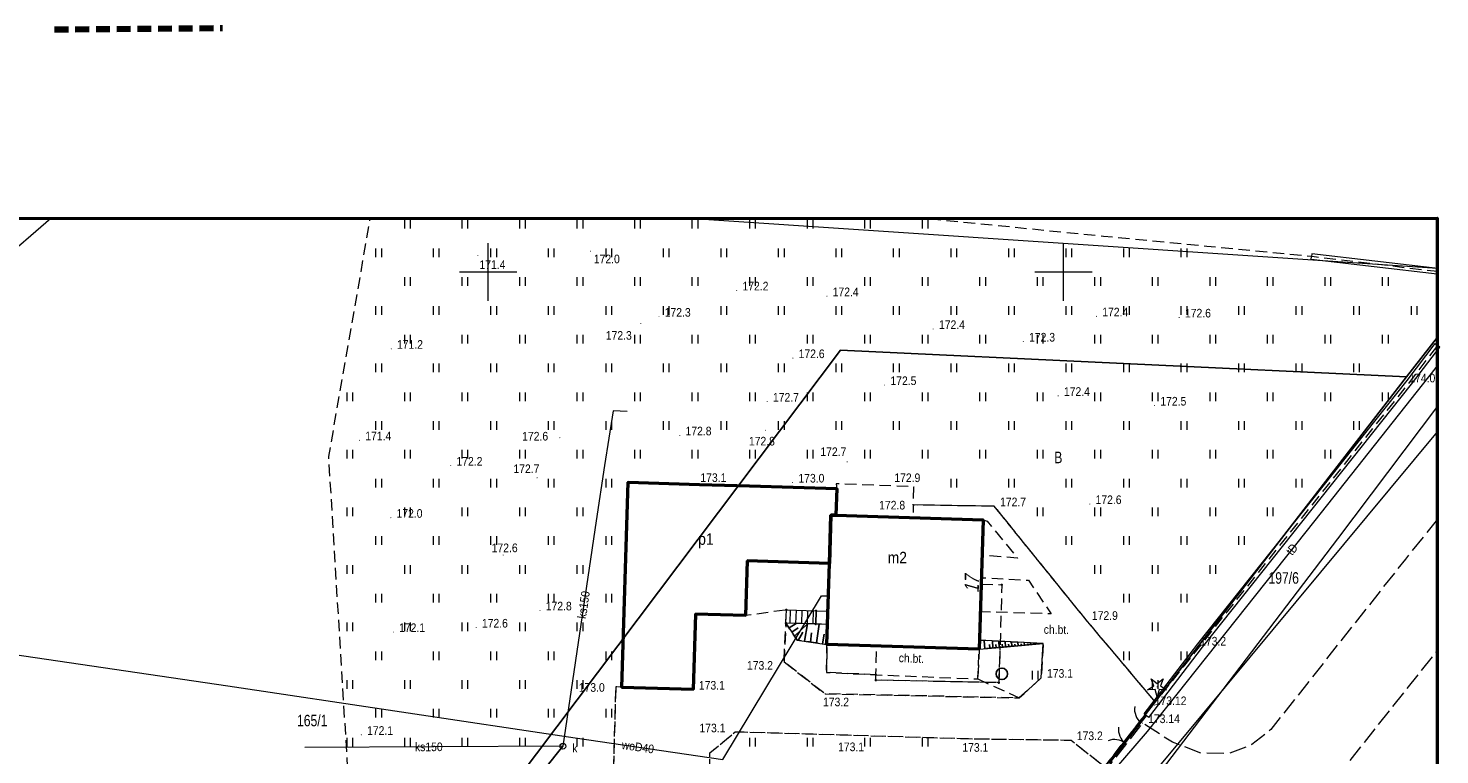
# Model space of a CAD drawing. Header units: metres. Extents: x 6499494 to 6499783, y 5999642 to 5999846.
# Tile 12 of 12: x 6499660 to 6499783, y 5999758 to 5999821. Entities that reach past the tile are written whole.
import ezdxf
from ezdxf.enums import TextEntityAlignment as Align

# ---------------------------------------------------------------- set-up
doc = ezdxf.new("R2010")
doc.units = ezdxf.units.M
for name, pattern in [('1.0_0.5', [1.5, 1, -0.5]), ('1.5_0.5', [2, 1.5, -0.5]), ('219-500', [0]), ('4', [1.8, 1.2, -0.6]), ('egkk-500', [0]), ('egug-500', [0]), ('otob_500', [0]), ('otof_500', [0])]:
    doc.linetypes.add(name, pattern=pattern)
doc.layers.get('0').update_dxf_attribs({"color": 2, "lineweight": 5})
doc.styles.get("Standard").update_dxf_attribs({"font": 'Working1250', "width": 0.75})
doc.linetypes.add('otdn_500', pattern='A,5,0,[21,ksztalty.shx,S=0.5,R=0,X=0,Y=0]', length=5)

# ---------------------------------------------------------------- blocks, each defined once
blk = doc.blocks.new('PUNKTBUD')
at = {"color": 0}
blk.add_circle((0, 0), 0.045, dxfattribs=at)
blk = doc.blocks.new('PW01')
at = {"linetype": 'Continuous', "lineweight": 13}
h = blk.add_hatch(color=0, dxfattribs=at)
edge = h.paths.add_edge_path()
edge.add_arc((0, 0), 0.045, 0, 360)
blk = doc.blocks.new('US15')
at = {"color": 0, "linetype": 'Continuous', "lineweight": 13}
blk.add_circle((0, 0), 0.25, dxfattribs=at)
blk = doc.blocks.new('OK02')
at = {"color": 0, "linetype": 'Continuous', "lineweight": 0}
for centre, start, end in [((-1.5, 0), 0, 60), ((1.5, 0), 120, 180)]:
    blk.add_arc(centre, 1.5, start, end, dxfattribs=at)
blk = doc.blocks.new('OK04')
at = {"color": 0, "linetype": 'Continuous', "lineweight": 0}
blk.add_arc((1.5, 0.001), 1.5, 120, 180, dxfattribs=at)
blk = doc.blocks.new('OP011')
at = {"linetype": 'Continuous', "lineweight": 13}
h = blk.add_hatch(color=0, dxfattribs=at)
edge = h.paths.add_edge_path()
edge.add_arc((0, 0), 0.05, 0, 360)
at = {"color": 0, "linetype": 'Continuous', "lineweight": 13}
for p, q in [((-0.828, -0.268), (-0.283, 0.093)), ((-0.283, 0.093), (-0.512, 0.706)), ((-0.512, 0.706), (0, 0.299)), ((0, 0.299), (0.512, 0.706)), ((0.512, 0.706), (0.283, 0.093)), ((0.283, 0.093), (0.828, -0.268)), ((-0.175, -0.24), (-0.828, -0.268)), ((0, -0.87), (-0.175, -0.24)), ((0.175, -0.24), (0, -0.87)), ((0.828, -0.268), (0.175, -0.24))]:
    blk.add_line(p, q, dxfattribs=at)
blk = doc.blocks.new('OTZK1')
at = {"color": 0, "linetype": 'Continuous'}
blk.add_circle((0, 0), 0.5, dxfattribs=at)
blk = doc.blocks.new('TU04')
at = {"color": 0, "linetype": 'Continuous', "lineweight": 13}
for p, q in [((0, 0), (0, 0.75)), ((0.5, 0), (0.5, 0.75))]:
    blk.add_line(p, q, dxfattribs=at)

msp = doc.modelspace()

# ---------------------------------------------------------------- linework, layer by layer
at = {"layer": '000 Inne (niezydentyfikowane)', "color": 7, "linetype": 'CONTINUOUS', "lineweight": 25, "flags": 128}
for points in [[(6499726.15, 5999769.07), (6499726.76, 5999769.46)], [(6499726.63, 5999768.34), (6499727.75, 5999769.43)], [(6499727.48, 5999767.92), (6499727.75, 5999769.43)], [(6499728.52, 5999767.76), (6499728.76, 5999769.4)], [(6499726.39, 5999768.71), (6499726.95, 5999769.07)], [(6499726.95, 5999767.99), (6499727.35, 5999768.71)], [(6499728, 5999767.84), (6499728.11, 5999768.63)], [(6499729.06, 5999767.69), (6499729.19, 5999768.54)], [(6499743.17, 5999767.26), (6499743.1, 5999767.99)], [(6499743.6, 5999767.3), (6499743.57, 5999767.63)], [(6499743.87, 5999767.33), (6499743.82, 5999767.95)], [(6499744.15, 5999767.35), (6499744.12, 5999767.64)], [(6499744.42, 5999767.37), (6499744.37, 5999767.92)], [(6499744.69, 5999767.4), (6499744.67, 5999767.65)], [(6499744.97, 5999767.42), (6499744.92, 5999767.89)], [(6499745.24, 5999767.45), (6499745.22, 5999767.66)], [(6499745.51, 5999767.47), (6499745.48, 5999767.86)], [(6499745.79, 5999767.5), (6499745.77, 5999767.67)], [(6499746.06, 5999767.52), (6499746.03, 5999767.84)], [(6499746.33, 5999767.55), (6499746.32, 5999767.68)], [(6499746.61, 5999767.57), (6499746.59, 5999767.81)], [(6499746.88, 5999767.6), (6499746.87, 5999767.69)], [(6499747.15, 5999767.62), (6499747.14, 5999767.78)], [(6499747.43, 5999767.65), (6499747.42, 5999767.7)], [(6499747.7, 5999767.67), (6499747.69, 5999767.75)], [(6499747.98, 5999767.7), (6499747.97, 5999767.71)]]:
    msp.add_lwpolyline(points, dxfattribs=at)
at = {"layer": '217-kontur klasyfikacyjny', "color": 92, "linetype": 'egkk-500', "lineweight": 18, "flags": 128}
for points in [[(6499661.976, 5999804.64), (6499657.39, 5999800.7)], [(6499779.83, 5999790.88), (6499782.51, 5999794.344)], [(6499700.66, 5999753.43), (6499730.62, 5999793.21)], [(6499730.62, 5999793.21), (6499779.83, 5999790.88)]]:
    msp.add_lwpolyline(points, dxfattribs=at)
at = {"layer": '218-kontur użytku gruntowego', "color": 3, "linetype": 'egug-500', "lineweight": 18, "flags": 128}
for points in [[(6499661.976, 5999804.64), (6499657.39, 5999800.7)], [(6499779.83, 5999790.88), (6499782.51, 5999794.344)], [(6499782.51, 5999794.344), (6499779.83, 5999790.88)], [(6499730.62, 5999793.21), (6499700.66, 5999753.43)], [(6499700.66, 5999753.43), (6499730.62, 5999793.21)], [(6499779.83, 5999790.88), (6499730.62, 5999793.21)], [(6499730.62, 5999793.21), (6499779.83, 5999790.88)], [(6499749.9, 5999752.18), (6499779.83, 5999790.88)], [(6499779.83, 5999790.88), (6499749.9, 5999752.18)]]:
    msp.add_lwpolyline(points, dxfattribs=at)
at = {"layer": '219-działka ewidencyjna', "color": 7, "linetype": '219-500', "lineweight": 18, "flags": 128}
for points in [[(6499717.877, 5999804.64), (6499782.51, 5999800.311)], [(6499749.9, 5999752.18), (6499782.51, 5999794.344)], [(6499753.94, 5999751.76), (6499782.51, 5999786.102)]]:
    msp.add_lwpolyline(points, dxfattribs=at)
at = {"layer": '312-budynek ewidencyjny', "color": 7, "linetype": 'CONTINUOUS', "lineweight": 50, "flags": 128}
msp.add_lwpolyline([(6499493.86, 5999804.64), (6499782.49, 5999804.67), (6499782.51, 5999645.37), (6499493.88, 5999645.34)], close=True, dxfattribs=at)
for points in [[(6499711.61, 5999763.9), (6499712.16, 5999781.74)], [(6499712.16, 5999781.74), (6499718.36, 5999781.54)], [(6499718.36, 5999781.54), (6499722.72, 5999781.41)], [(6499722.72, 5999781.41), (6499730.29, 5999781.18)], [(6499730.29, 5999781.18), (6499730.22, 5999778.87)], [(6499729.65, 5999774.67), (6499729.78, 5999778.87)], [(6499729.78, 5999778.87), (6499729.65, 5999774.67)], [(6499729.78, 5999778.87), (6499730.22, 5999778.87)], [(6499730.22, 5999778.87), (6499729.78, 5999778.87)], [(6499730.22, 5999778.87), (6499743.02, 5999778.47)], [(6499743.02, 5999778.47), (6499742.67, 5999767.22)], [(6499722.52, 5999774.89), (6499722.37, 5999770.14)], [(6499729.65, 5999774.67), (6499722.52, 5999774.89)], [(6499729.43, 5999767.63), (6499729.65, 5999774.67)], [(6499718.01, 5999770.27), (6499717.81, 5999763.71)], [(6499722.37, 5999770.14), (6499718.01, 5999770.27)], [(6499742.67, 5999767.22), (6499729.43, 5999767.63)], [(6499717.81, 5999763.71), (6499711.61, 5999763.9)]]:
    msp.add_lwpolyline(points, dxfattribs=at)
at = {"layer": '352-schody', "color": 7, "linetype": 'CONTINUOUS', "lineweight": 18, "flags": 128}
for points in [[(6499728.5, 5999770.56), (6499728.47, 5999769.41), (6499725.88, 5999769.49), (6499725.92, 5999770.64)], [(6499728.5, 5999770.56), (6499728.47, 5999769.41), (6499725.88, 5999769.49), (6499725.92, 5999770.64)], [(6499729.53, 5999770.53), (6499729.49, 5999769.38), (6499728.47, 5999769.41), (6499728.5, 5999770.56)], [(6499729.53, 5999770.53), (6499729.49, 5999769.38), (6499728.47, 5999769.41), (6499728.5, 5999770.56)]]:
    msp.add_lwpolyline(points, close=True, dxfattribs=at)
for points in [[(6499726.257, 5999770.63), (6499726.221, 5999769.479)], [(6499726.756, 5999770.614), (6499726.721, 5999769.464)], [(6499727.256, 5999770.599), (6499727.221, 5999769.449)], [(6499727.756, 5999770.583), (6499727.72, 5999769.433)], [(6499728.256, 5999770.568), (6499728.22, 5999769.418)]]:
    msp.add_lwpolyline(points, dxfattribs=at)
at = {"layer": 'blok - łącznik', "color": 7, "linetype": '1.0_0.5', "lineweight": 18, "flags": 128}
msp.add_lwpolyline([(6499742.85, 5999772.87), (6499744.64, 5999772.82), (6499744.48, 5999767.38), (6499744.38, 5999764.31), (6499733.69, 5999764.53), (6499733.7, 5999765), (6499733.75, 5999767.5), (6499742.67, 5999767.22), (6499742.7, 5999768.01), (6499742.77, 5999770.46), (6499742.8, 5999771.27)], close=True, dxfattribs=at)
at = {"layer": 'brama', "color": 7, "linetype": 'otob_500', "lineweight": 18, "flags": 128}
msp.add_lwpolyline([(6499753.99, 5999757.28), (6499756.74, 5999760.84)], dxfattribs=at)
at = {"layer": 'chodnik', "color": 7, "linetype": '1.0_0.5', "lineweight": 18, "flags": 128}
for points in [[(6499711.08, 5999763.94), (6499710.81, 5999754.73), (6499719.18, 5999754.45), (6499719.27, 5999758.22), (6499721.47, 5999760.05), (6499730.78, 5999759.78), (6499742.08, 5999759.44), (6499750.66, 5999759.32), (6499753.58, 5999757.01), (6499756.82, 5999761.18), (6499757.98, 5999762.64), (6499751.97, 5999769.77), (6499743.99, 5999779.64), (6499736.94, 5999779.75), (6499736.93, 5999778.66), (6499743.02, 5999778.47), (6499743.37, 5999778.33), (6499746.01, 5999775.13), (6499742.94, 5999775.38), (6499742.86, 5999773.43), (6499746.96, 5999773.21), (6499748.93, 5999770.3), (6499742.77, 5999770.46), (6499742.7, 5999768.01), (6499748.25, 5999767.72), (6499748.07, 5999764.74), (6499746.16, 5999762.99), (6499729.28, 5999763.34), (6499725.71, 5999766.13), (6499725.88, 5999769.49), (6499725.92, 5999770.64), (6499722.37, 5999770.14), (6499718.01, 5999770.27), (6499717.81, 5999763.71), (6499711.61, 5999763.93)], [(6499742.67, 5999767.22), (6499733.75, 5999767.5), (6499729.44, 5999767.63), (6499729.4, 5999765.2), (6499733.7, 5999765), (6499742.56, 5999764.64)]]:
    msp.add_lwpolyline(points, close=True, dxfattribs=at)
at = {"layer": 'furtka', "color": 7, "linetype": 'otof_500', "lineweight": 18, "flags": 128}
msp.add_lwpolyline([(6499756.74, 5999760.84), (6499757.22, 5999761.44)], dxfattribs=at)
at = {"layer": 'jezdnia', "color": 7, "linetype": '1.5_0.5', "lineweight": 18, "flags": 128}
msp.add_lwpolyline([(6499782.51, 5999778.521), (6499779.72, 5999775.05), (6499768.02, 5999760.23), (6499766.38, 5999758.93), (6499764.43, 5999758.17), (6499761.97, 5999758.18), (6499759.47, 5999759.14), (6499756.86, 5999760.8), (6499754.08, 5999757.24), (6499755.85, 5999755.52), (6499757.49, 5999753.09), (6499758.08, 5999750.83), (6499757.83, 5999748.48), (6499757.1, 5999746.57), (6499756.28, 5999745.26), (6499749.21, 5999736.22), (6499745.47, 5999731.52), (6499739.43, 5999723.92), (6499733.05, 5999716.21), (6499727.37, 5999709.76), (6499726.14, 5999708.53), (6499725.16, 5999707.85), (6499724.06, 5999707.3), (6499722.87, 5999706.89), (6499721.75, 5999706.69), (6499719.93, 5999706.73), (6499718.07, 5999707.24), (6499716.75, 5999707.86), (6499715.02, 5999709.29), (6499710.8, 5999712.86), (6499704.81, 5999717.73), (6499701.05, 5999719.39), (6499696.96, 5999720.28), (6499696.42, 5999716.78), (6499697.96, 5999716.16), (6499700.28, 5999714.82), (6499711.72, 5999705.17), (6499712.93, 5999703.89), (6499713.93, 5999702.56), (6499714.54, 5999701.06), (6499714.78, 5999698.78), (6499714.66, 5999697.31), (6499714.21, 5999695.73), (6499713.54, 5999694.72), (6499710.08, 5999690.4), (6499723.56, 5999689.56), (6499725.22, 5999689.88), (6499727.07, 5999689.82), (6499728.45, 5999689.43), (6499730.35, 5999688.39), (6499735.28, 5999696.91), (6499734.14, 5999696.88), (6499733.2, 5999697.21), (6499732.25, 5999697.81), (6499731.58, 5999698.7), (6499731.17, 5999699.85), (6499731.21, 5999701.23), (6499731.83, 5999702.51), (6499739.77, 5999712.98), (6499751.01, 5999727.08), (6499754.8, 5999731.96), (6499764.71, 5999744.52), (6499765.83, 5999745.38), (6499766.87, 5999745.92), (6499768.09, 5999746.22), (6499769.76, 5999746.09), (6499771.51, 5999745.45), (6499773.17, 5999744.55), (6499776.37, 5999742.52), (6499779.78, 5999746.95), (6499775.24, 5999750.34), (6499774.34, 5999751.35), (6499773.92, 5999752.23), (6499773.61, 5999753.36), (6499773.51, 5999754.25), (6499773.59, 5999755.37), (6499773.99, 5999756.4), (6499782.51, 5999767.107)], dxfattribs=at)
at = {"layer": 'Obszar opracowania', "color": 94, "linetype": '4', "lineweight": 200, "flags": 128}
msp.add_lwpolyline([(6499662.31, 5999821.06), (6499676.89, 5999821.17)], dxfattribs=at)
at = {"layer": 'przewód kanalizacyjny', "color": 34, "linetype": 'CONTINUOUS', "lineweight": 18, "flags": 128}
for points in [[(6499712.07, 5999787.86), (6499710.87, 5999787.94), (6499710.11, 5999783.19), (6499709.37, 5999778.37), (6499706.49, 5999758.79)], [(6499706.49, 5999758.79), (6499684.07, 5999758.69)]]:
    msp.add_lwpolyline(points, dxfattribs=at)
at = {"layer": 'przewód telekomunikacyjny podziemny', "color": 30, "linetype": 'CONTINUOUS', "lineweight": 18, "flags": 128}
for points in [[(6499782.51, 5999791.89), (6499782.28, 5999791.59), (6499771.86, 5999778.4), (6499757.29, 5999760.07), (6499747.6, 5999748.83), (6499735.41, 5999736.42), (6499725.84, 5999722.58), (6499715.66, 5999708.11), (6499709.05, 5999698.9), (6499697.17, 5999684.46), (6499685.45, 5999670.42), (6499682.09, 5999665.47), (6499681.68, 5999664.86)], [(6499782.51, 5999788.338), (6499773.81, 5999776.8), (6499756.93, 5999754.63), (6499755.34, 5999752.14)]]:
    msp.add_lwpolyline(points, dxfattribs=at)
at = {"layer": 'przewód wodociągowy', "color": 5, "linetype": 'CONTINUOUS', "lineweight": 18, "flags": 128}
for points in [[(6499567.08, 5999785.63), (6499567.21, 5999785.56), (6499592.68, 5999779.24), (6499640.68, 5999769.42), (6499677.38, 5999764.05)], [(6499677.38, 5999764.05), (6499707.56, 5999759.52), (6499720.39, 5999757.65), (6499728.96, 5999771.85), (6499729.57, 5999771.85)]]:
    msp.add_lwpolyline(points, dxfattribs=at)
at = {"layer": 'rzedna-Atr2', "color": 7, "flags": 128}
msp.add_lwpolyline([(6499706.49, 5999758.79), (6499704.89, 5999756.81), (6499702.036, 5999756.81)], dxfattribs=at)
at = {"layer": 'skarpa umocniona', "color": 7, "linetype": 'CONTINUOUS', "lineweight": 18, "flags": 128}
for points in [[(6499729.49, 5999769.38), (6499725.88, 5999769.49), (6499726.84, 5999768.01), (6499729.44, 5999767.63)], [(6499729.49, 5999769.38), (6499725.88, 5999769.49), (6499726.84, 5999768.01), (6499729.44, 5999767.63)], [(6499742.7, 5999768.01), (6499742.67, 5999767.22), (6499744.48, 5999767.38), (6499748.25, 5999767.72)], [(6499742.7, 5999768.01), (6499742.67, 5999767.22), (6499744.48, 5999767.38), (6499748.25, 5999767.72)]]:
    msp.add_lwpolyline(points, close=True, dxfattribs=at)
at = {"layer": 'trawnik', "color": 7, "linetype": '1.0_0.5', "lineweight": 18, "flags": 128}
for points in [[(6499738.34, 5999804.63), (6499753.49, 5999803.11), (6499762.45, 5999802.25), (6499771.62, 5999801.36), (6499782.51, 5999800.05), (6499782.51, 5999793.62), (6499780.06, 5999790.4), (6499757.98, 5999762.64), (6499751.97, 5999769.77), (6499743.99, 5999779.64), (6499736.94, 5999779.75), (6499737, 5999781.33), (6499730.24, 5999781.6), (6499730.29, 5999781.18), (6499722.72, 5999781.41), (6499718.36, 5999781.54), (6499712.16, 5999781.74), (6499711.61, 5999763.93), (6499711.08, 5999763.94), (6499710.81, 5999754.73), (6499719.18, 5999754.45), (6499719.27, 5999758.22), (6499721.47, 5999760.05), (6499730.78, 5999759.78), (6499742.08, 5999759.44), (6499750.66, 5999759.32), (6499753.58, 5999757.01), (6499749.9, 5999752.18), (6499734.69, 5999752.36), (6499729.12, 5999752.69), (6499697.95, 5999753.15), (6499692.87, 5999753.62), (6499688.15, 5999754.03), (6499687.75, 5999757.54), (6499686.14, 5999783.95), (6499689.75, 5999804.64), (6499738.23, 5999804.64)], [(6499725.71, 5999766.13), (6499729.28, 5999763.34), (6499746.16, 5999762.99), (6499748.07, 5999764.74), (6499748.25, 5999767.72), (6499744.48, 5999767.38), (6499744.38, 5999764.31), (6499733.69, 5999764.53), (6499733.7, 5999765), (6499729.4, 5999765.2), (6499729.44, 5999767.63), (6499726.84, 5999768.01), (6499725.88, 5999769.49)]]:
    msp.add_lwpolyline(points, close=True, dxfattribs=at)
at = {"layer": 'Wstawianie ramki sekcyjnej z opisem', "color": 7, "linetype": 'CONTINUOUS', "lineweight": 13, "flags": 128}
for points in [[(6499700, 5999797.5), (6499700, 5999802.5)], [(6499700, 5999797.5), (6499700, 5999802.5)], [(6499700, 5999797.5), (6499700, 5999802.5)], [(6499700, 5999797.5), (6499700, 5999802.5)], [(6499700, 5999797.5), (6499700, 5999802.5)], [(6499700, 5999797.5), (6499700, 5999802.5)], [(6499700, 5999797.5), (6499700, 5999802.5)], [(6499700, 5999797.5), (6499700, 5999802.5)], [(6499700, 5999797.5), (6499700, 5999802.5)], [(6499750, 5999797.5), (6499750, 5999802.5)], [(6499750, 5999797.5), (6499750, 5999802.5)], [(6499750, 5999797.5), (6499750, 5999802.5)], [(6499750, 5999797.5), (6499750, 5999802.5)], [(6499750, 5999797.5), (6499750, 5999802.5)], [(6499750, 5999797.5), (6499750, 5999802.5)], [(6499750, 5999797.5), (6499750, 5999802.5)], [(6499750, 5999797.5), (6499750, 5999802.5)], [(6499750, 5999797.5), (6499750, 5999802.5)], [(6499750, 5999797.5), (6499750, 5999802.5)], [(6499750, 5999797.5), (6499750, 5999802.5)], [(6499750, 5999797.5), (6499750, 5999802.5)], [(6499697.5, 5999800), (6499702.5, 5999800)], [(6499697.5, 5999800), (6499702.5, 5999800)], [(6499697.5, 5999800), (6499702.5, 5999800)], [(6499697.5, 5999800), (6499702.5, 5999800)], [(6499697.5, 5999800), (6499702.5, 5999800)], [(6499697.5, 5999800), (6499702.5, 5999800)], [(6499697.5, 5999800), (6499702.5, 5999800)], [(6499697.5, 5999800), (6499702.5, 5999800)], [(6499697.5, 5999800), (6499702.5, 5999800)], [(6499747.5, 5999800), (6499752.5, 5999800)], [(6499747.5, 5999800), (6499752.5, 5999800)], [(6499747.5, 5999800), (6499752.5, 5999800)], [(6499747.5, 5999800), (6499752.5, 5999800)], [(6499747.5, 5999800), (6499752.5, 5999800)], [(6499747.5, 5999800), (6499752.5, 5999800)], [(6499747.5, 5999800), (6499752.5, 5999800)], [(6499747.5, 5999800), (6499752.5, 5999800)], [(6499747.5, 5999800), (6499752.5, 5999800)], [(6499747.5, 5999800), (6499752.5, 5999800)], [(6499747.5, 5999800), (6499752.5, 5999800)], [(6499747.5, 5999800), (6499752.5, 5999800)]]:
    msp.add_lwpolyline(points, dxfattribs=at)
at = {"layer": 'zadrzewienie  zakrzewienie', "color": 7, "linetype": '1.0_0.5', "lineweight": 18, "flags": 128}
msp.add_lwpolyline([(6499742.56, 5999764.64), (6499746.16, 5999762.99), (6499748.07, 5999764.74), (6499748.25, 5999767.72), (6499744.48, 5999767.38), (6499742.67, 5999767.22)], close=True, dxfattribs=at)
at = {"layer": 'ściana oporowa (linia)', "color": 0, "lineweight": 18}
for p, q in [((6499771.541, 5999801.082), (6499771.57, 5999801.33)), ((6499782.481, 5999799.792), (6499771.541, 5999801.082)), ((6499782.481, 5999799.792), (6499782.51, 5999800.04)), ((6499779.863, 5999790.554), (6499782.311, 5999793.768)), ((6499782.311, 5999793.768), (6499782.51, 5999793.616)), ((6499761.683, 5999767.694), (6499779.863, 5999790.554)), ((6499757.021, 5999761.592), (6499761.683, 5999767.694)), ((6499757.021, 5999761.592), (6499757.22, 5999761.44))]:
    msp.add_line(p, q, dxfattribs=at)
at = {"layer": 'ściana oporowa (linia)', "color": 0, "linetype": 'otdn_500', "lineweight": 18}
for p, q in [((6499771.599, 5999801.578), (6499771.57, 5999801.33)), ((6499782.539, 5999800.288), (6499771.599, 5999801.578)), ((6499782.539, 5999800.288), (6499782.51, 5999800.04)), ((6499780.257, 5999790.247), (6499782.709, 5999793.465)), ((6499782.709, 5999793.465), (6499782.51, 5999793.616)), ((6499762.077, 5999767.386), (6499780.257, 5999790.247)), ((6499757.419, 5999761.288), (6499762.077, 5999767.386)), ((6499757.419, 5999761.288), (6499757.22, 5999761.44))]:
    msp.add_line(p, q, dxfattribs=at)

# ---------------------------------------------------------------- block references
at = {"layer": 'brama', "color": 7, "linetype": 'CONTINUOUS', "lineweight": 18, "rotation": 52.315}
msp.add_blockref('OK02', (6499755.365, 5999759.06), dxfattribs=at)
at = {"layer": 'drzewo iglaste', "color": 94, "linetype": 'CONTINUOUS', "lineweight": 18}
msp.add_blockref('OP011', (6499758.14, 5999763.95), dxfattribs=at)
at = {"layer": 'furtka', "color": 7, "linetype": 'CONTINUOUS', "lineweight": 18, "rotation": 51.34}
msp.add_blockref('OK04', (6499756.74, 5999760.84), dxfattribs=at)
at = {"layer": 'pikieta naturalna', "color": 7, "linetype": 'CONTINUOUS', "lineweight": 13}
for p in [(6499699.09, 5999801.44), (6499708.9, 5999801.8), (6499721.6, 5999798.39), (6499729.44, 5999797.89), (6499713.27, 5999795.53), (6499714.84, 5999796.11), (6499752.87, 5999796.14), (6499760.06, 5999796.04), (6499738.68, 5999795.04), (6499746.51, 5999793.95), (6499691.57, 5999793.32), (6499726.48, 5999792.51), (6499780.06, 5999790.4), (6499734.46, 5999790.17), (6499749.54, 5999789.23), (6499724.25, 5999788.73), (6499757.92, 5999788.39), (6499688.81, 5999785.37), (6499706.22, 5999785.59), (6499716.65, 5999785.8), (6499724.11, 5999786.24), (6499696.74, 5999783.17), (6499731.2, 5999783.5), (6499704.25, 5999782.11), (6499726.46, 5999781.7), (6499718.36, 5999781.55), (6499737, 5999781.33), (6499737.04, 5999779.74), (6499743.99, 5999779.64), (6499752.29, 5999779.83), (6499691.53, 5999778.64), (6499701.3, 5999775.4), (6499704.5, 5999770.59), (6499751.97, 5999769.77), (6499691.75, 5999768.71), (6499698.95, 5999769.1), (6499761.88, 5999767.54), (6499725.71, 5999766.13), (6499748.07, 5999764.74), (6499711.08, 5999763.94), (6499717.81, 5999763.71), (6499729.28, 5999763.34), (6499688.97, 5999759.78), (6499721.47, 5999760.05), (6499730.78, 5999759.78), (6499742.08, 5999759.44), (6499750.66, 5999759.32)]:
    msp.add_blockref('PW01', p, dxfattribs=at)
at = {"layer": 'pikieta sztuczna', "color": 7, "linetype": 'CONTINUOUS', "lineweight": 13}
for p in [(6499757.93, 5999762.36), (6499756.86, 5999760.8)]:
    msp.add_blockref('PW01', p, dxfattribs=at)
at = {"layer": 'Punkt budynku', "color": 5, "linetype": 'CONTINUOUS', "lineweight": 18}
for p in [(6499712.16, 5999781.74), (6499718.36, 5999781.54), (6499722.72, 5999781.41), (6499730.29, 5999781.18), (6499729.78, 5999778.87), (6499730.22, 5999778.87), (6499743.02, 5999778.47), (6499722.52, 5999774.89), (6499729.65, 5999774.67), (6499742.85, 5999772.87), (6499744.64, 5999772.82), (6499725.92, 5999770.64), (6499742.8, 5999771.27), (6499718.01, 5999770.27), (6499722.37, 5999770.14), (6499725.88, 5999769.49), (6499728.47, 5999769.41), (6499728.5, 5999770.56), (6499729.49, 5999769.38), (6499729.53, 5999770.53), (6499742.77, 5999770.46), (6499729.43, 5999767.63), (6499733.75, 5999767.5), (6499742.67, 5999767.22), (6499742.7, 5999768.01), (6499744.48, 5999767.38), (6499733.69, 5999764.53), (6499733.7, 5999765), (6499711.61, 5999763.9), (6499717.81, 5999763.71), (6499744.38, 5999764.31)]:
    msp.add_blockref('PUNKTBUD', p, dxfattribs=at)
at = {"layer": 'rzedna', "color": 34, "linetype": 'CONTINUOUS', "lineweight": 18}
msp.add_blockref('PW01', (6499706.49, 5999758.79), dxfattribs=at)
at = {"layer": 'studnia kanalizacyjna', "color": 34, "linetype": 'CONTINUOUS', "lineweight": 18}
msp.add_blockref('US15', (6499706.49, 5999758.79), dxfattribs=at)
at = {"layer": 'trawnik', "color": 7, "linetype": 'CONTINUOUS', "lineweight": 18}
for p in [(6499692.739, 5999803.779), (6499697.739, 5999803.779), (6499702.739, 5999803.779), (6499707.739, 5999803.779), (6499712.739, 5999803.779), (6499717.739, 5999803.779), (6499722.739, 5999803.779), (6499727.739, 5999803.779), (6499732.739, 5999803.779), (6499737.739, 5999803.779), (6499690.239, 5999801.279), (6499695.239, 5999801.279), (6499700.239, 5999801.279), (6499705.239, 5999801.279), (6499710.239, 5999801.279), (6499715.239, 5999801.279), (6499720.239, 5999801.279), (6499725.239, 5999801.279), (6499730.239, 5999801.279), (6499735.239, 5999801.279), (6499740.239, 5999801.279), (6499745.239, 5999801.279), (6499750.239, 5999801.279), (6499755.239, 5999801.279), (6499760.239, 5999801.279), (6499692.739, 5999798.779), (6499697.739, 5999798.779), (6499702.739, 5999798.779), (6499707.739, 5999798.779), (6499712.739, 5999798.779), (6499717.739, 5999798.779), (6499722.739, 5999798.779), (6499727.739, 5999798.779), (6499732.739, 5999798.779), (6499737.739, 5999798.779), (6499742.739, 5999798.779), (6499747.739, 5999798.779), (6499752.739, 5999798.779), (6499757.739, 5999798.779), (6499762.739, 5999798.779), (6499767.739, 5999798.779), (6499772.739, 5999798.779), (6499777.739, 5999798.779), (6499690.239, 5999796.279), (6499695.239, 5999796.279), (6499700.239, 5999796.279), (6499705.239, 5999796.279), (6499710.239, 5999796.279), (6499715.239, 5999796.279), (6499720.239, 5999796.279), (6499725.239, 5999796.279), (6499730.239, 5999796.279), (6499735.239, 5999796.279), (6499740.239, 5999796.279), (6499745.239, 5999796.279), (6499750.239, 5999796.279), (6499755.239, 5999796.279), (6499760.239, 5999796.279), (6499765.239, 5999796.279), (6499770.239, 5999796.279), (6499775.239, 5999796.279), (6499780.239, 5999796.279), (6499692.739, 5999793.779), (6499697.739, 5999793.779), (6499702.739, 5999793.779), (6499707.739, 5999793.779), (6499712.739, 5999793.779), (6499717.739, 5999793.779), (6499722.739, 5999793.779), (6499727.739, 5999793.779), (6499732.739, 5999793.779), (6499737.739, 5999793.779), (6499742.739, 5999793.779), (6499747.739, 5999793.779), (6499752.739, 5999793.779), (6499757.739, 5999793.779), (6499762.739, 5999793.779), (6499767.739, 5999793.779), (6499772.739, 5999793.779), (6499777.739, 5999793.779), (6499690.239, 5999791.279), (6499695.239, 5999791.279), (6499700.239, 5999791.279), (6499705.239, 5999791.279), (6499710.239, 5999791.279), (6499715.239, 5999791.279), (6499720.239, 5999791.279), (6499725.239, 5999791.279), (6499730.239, 5999791.279), (6499735.239, 5999791.279), (6499740.239, 5999791.279), (6499745.239, 5999791.279), (6499750.239, 5999791.279), (6499755.239, 5999791.279), (6499760.239, 5999791.279), (6499765.239, 5999791.279), (6499770.239, 5999791.279), (6499775.239, 5999791.279), (6499687.739, 5999788.779), (6499692.739, 5999788.779), (6499697.739, 5999788.779), (6499702.739, 5999788.779), (6499707.739, 5999788.779), (6499712.739, 5999788.779), (6499717.739, 5999788.779), (6499722.739, 5999788.779), (6499727.739, 5999788.779), (6499732.739, 5999788.779), (6499737.739, 5999788.779), (6499742.739, 5999788.779), (6499747.739, 5999788.779), (6499752.739, 5999788.779), (6499757.739, 5999788.779), (6499762.739, 5999788.779), (6499767.739, 5999788.779), (6499772.739, 5999788.779), (6499777.739, 5999788.779), (6499690.239, 5999786.279), (6499695.239, 5999786.279), (6499700.239, 5999786.279), (6499705.239, 5999786.279), (6499710.239, 5999786.279), (6499715.239, 5999786.279), (6499720.239, 5999786.279), (6499725.239, 5999786.279), (6499730.239, 5999786.279), (6499735.239, 5999786.279), (6499740.239, 5999786.279), (6499745.239, 5999786.279), (6499750.239, 5999786.279), (6499755.239, 5999786.279), (6499760.239, 5999786.279), (6499765.239, 5999786.279), (6499770.239, 5999786.279), (6499775.239, 5999786.279), (6499687.739, 5999783.779), (6499692.739, 5999783.779), (6499697.739, 5999783.779), (6499702.739, 5999783.779), (6499707.739, 5999783.779), (6499712.739, 5999783.779), (6499717.739, 5999783.779), (6499722.739, 5999783.779), (6499727.739, 5999783.779), (6499732.739, 5999783.779), (6499737.739, 5999783.779), (6499742.739, 5999783.779), (6499747.739, 5999783.779), (6499752.739, 5999783.779), (6499757.739, 5999783.779), (6499762.739, 5999783.779), (6499767.739, 5999783.779), (6499772.739, 5999783.779), (6499690.239, 5999781.279), (6499695.239, 5999781.279), (6499700.239, 5999781.279), (6499705.239, 5999781.279), (6499710.239, 5999781.279), (6499740.239, 5999781.279), (6499745.239, 5999781.279), (6499750.239, 5999781.279), (6499755.239, 5999781.279), (6499760.239, 5999781.279), (6499765.239, 5999781.279), (6499770.239, 5999781.279), (6499687.739, 5999778.779), (6499692.739, 5999778.779), (6499697.739, 5999778.779), (6499702.739, 5999778.779), (6499707.739, 5999778.779), (6499747.739, 5999778.779), (6499752.739, 5999778.779), (6499757.739, 5999778.779), (6499762.739, 5999778.779), (6499767.739, 5999778.779), (6499690.239, 5999776.279), (6499695.239, 5999776.279), (6499700.239, 5999776.279), (6499705.239, 5999776.279), (6499710.239, 5999776.279), (6499750.239, 5999776.279), (6499755.239, 5999776.279), (6499760.239, 5999776.279), (6499765.239, 5999776.279), (6499687.739, 5999773.779), (6499692.739, 5999773.779), (6499697.739, 5999773.779), (6499702.739, 5999773.779), (6499707.739, 5999773.779), (6499752.739, 5999773.779), (6499757.739, 5999773.779), (6499762.739, 5999773.779), (6499690.239, 5999771.279), (6499695.239, 5999771.279), (6499700.239, 5999771.279), (6499705.239, 5999771.279), (6499710.239, 5999771.279), (6499755.239, 5999771.279), (6499760.239, 5999771.279), (6499687.739, 5999768.779), (6499692.739, 5999768.779), (6499697.739, 5999768.779), (6499702.739, 5999768.779), (6499707.739, 5999768.779), (6499757.739, 5999768.779), (6499690.239, 5999766.279), (6499695.239, 5999766.279), (6499700.239, 5999766.279), (6499705.239, 5999766.279), (6499710.239, 5999766.279), (6499755.239, 5999766.279), (6499760.239, 5999766.279), (6499687.739, 5999763.779), (6499692.739, 5999763.779), (6499697.739, 5999763.779), (6499702.739, 5999763.779), (6499707.739, 5999763.779), (6499747.309, 5999764.589), (6499757.739, 5999763.779), (6499690.239, 5999761.279), (6499695.239, 5999761.279), (6499700.239, 5999761.279), (6499705.239, 5999761.279), (6499710.239, 5999761.279), (6499687.739, 5999758.779), (6499692.739, 5999758.779), (6499697.739, 5999758.779), (6499702.739, 5999758.779), (6499707.739, 5999758.779), (6499722.739, 5999758.779), (6499727.739, 5999758.779), (6499732.739, 5999758.779), (6499737.739, 5999758.779)]:
    msp.add_blockref('TU04', p, dxfattribs=at)
at = {"layer": 'zadrzewienie  zakrzewienie', "color": 7, "linetype": 'CONTINUOUS', "lineweight": 18}
msp.add_blockref('OTZK1', (6499744.646, 5999765.076), dxfattribs=at)

# ---------------------------------------------------------------- texts
at = {"layer": '210-oznaczenie konturu użytku gruntowego', "color": 3, "linetype": 'CONTINUOUS', "lineweight": 18, "width": 0.79}
msp.add_text('B', height=1, dxfattribs=at).set_placement((6499749.2, 5999783.38))
at = {"layer": '211-numer działki ewidencyjnej', "color": 7, "linetype": 'CONTINUOUS', "lineweight": 18, "width": 0.79}
msp.add_text('197/6', height=1, dxfattribs=at).set_placement((6499767.82, 5999772.91))
msp.add_text('165/1', height=1, dxfattribs=at).set_placement((6499683.38, 5999761.52), align=Align.TOP_LEFT)
at = {"layer": '238-Punkt adresowy budynku', "color": 7, "linetype": 'CONTINUOUS', "lineweight": 25, "oblique": 15, "width": 0.79}
msp.add_text('17', height=1.25, rotation=89.026, dxfattribs=at).set_placement((6499742.65, 5999772.83), align=Align.CENTER)
at = {"layer": '312-oznaczenie budynku ewidencyjnego-Atr117', "color": 7, "width": 0.9}
for s, p in [('p1', (6499718.92, 5999776.79)), ('m2', (6499735.56, 5999775.18))]:
    msp.add_text(s, height=1, dxfattribs=at).set_placement(p, align=Align.MIDDLE_CENTER)
at = {"layer": 'chodnik-Atr17', "color": 7, "width": 0.9}
for rotation, p in [(-0.802, (6499748.28, 5999768.56)), (-2.332, (6499735.67, 5999766.1))]:
    msp.add_text('ch.bt.', height=0.75, rotation=rotation, dxfattribs=at).set_placement(p)
at = {"layer": 'pikieta naturalna-Atr2', "color": 7, "width": 0.9}
for s, p in [('172.0', (6499709.18, 5999800.75)), ('171.4', (6499699.24, 5999800.26)), ('172.2', (6499722.1, 5999798.39)), ('172.4', (6499729.94, 5999797.89)), ('172.3', (6499715.34, 5999796.11)), ('172.4', (6499753.37, 5999796.14)), ('172.6', (6499760.56, 5999796.04)), ('172.4', (6499739.18, 5999795.04)), ('171.2', (6499692.07, 5999793.32)), ('172.3', (6499710.22, 5999794.11)), ('172.3', (6499747.01, 5999793.95)), ('172.6', (6499726.98, 5999792.51)), ('172.5', (6499734.96, 5999790.17)), ('174.0', (6499780.06, 5999790.4)), ('172.7', (6499724.75, 5999788.73)), ('172.4', (6499750.04, 5999789.23)), ('172.5', (6499758.42, 5999788.39)), ('171.4', (6499689.31, 5999785.37)), ('172.6', (6499702.95, 5999785.35)), ('172.8', (6499717.15, 5999785.8)), ('172.8', (6499722.66, 5999784.92)), ('172.7', (6499728.87, 5999784)), ('172.2', (6499697.24, 5999783.17)), ('172.7', (6499702.19, 5999782.52)), ('173.1', (6499718.44, 5999781.75)), ('173.0', (6499726.96, 5999781.7)), ('172.9', (6499735.3, 5999781.74)), ('172.6', (6499752.79, 5999779.83)), ('172.0', (6499692.03, 5999778.64)), ('172.8', (6499733.98, 5999779.36)), ('172.7', (6499744.49, 5999779.64)), ('172.6', (6499700.3, 5999775.65)), ('172.8', (6499705, 5999770.59)), ('172.1', (6499692.25, 5999768.71)), ('172.6', (6499699.45, 5999769.1)), ('172.9', (6499752.47, 5999769.77)), ('173.2', (6499761.88, 5999767.54)), ('173.2', (6499722.49, 5999765.44)), ('173.1', (6499748.57, 5999764.74)), ('173.0', (6499707.87, 5999763.52)), ('173.1', (6499718.31, 5999763.71)), ('173.2', (6499729.1, 5999762.26)), ('172.1', (6499689.47, 5999759.78)), ('173.1', (6499718.36, 5999760)), ('173.2', (6499751.16, 5999759.32)), ('173.1', (6499730.41, 5999758.36)), ('173.1', (6499741.21, 5999758.31))]:
    msp.add_text(s, height=0.75, dxfattribs=at).set_placement(p)
at = {"layer": 'pikieta sztuczna-Atr2', "color": 7, "width": 0.9}
for s, p in [('173.12', (6499757.93, 5999762.36)), ('173.14', (6499757.36, 5999760.8))]:
    msp.add_text(s, height=0.75, dxfattribs=at).set_placement(p)
at = {"layer": 'przewód kanalizacyjny-Atr1', "color": 34, "width": 0.9}
for rotation, p in [(81.633, (6499708.12, 5999769.88)), (0.256, (6499693.63, 5999758.73))]:
    msp.add_text('ks150', height=0.75, rotation=rotation, dxfattribs=at).set_placement(p, align=Align.MIDDLE_LEFT)
at = {"layer": 'przewód telekomunikacyjny podziemny-Atr1', "color": 30, "width": 0.9}
msp.add_text('tD', height=0.75, rotation=51.52, dxfattribs=at).set_placement((6499769.58, 5999775.54), align=Align.MIDDLE_LEFT)
at = {"layer": 'przewód wodociągowy-Atr1', "color": 5, "width": 0.9}
msp.add_text('woD40', height=0.75, rotation=-8.292, dxfattribs=at).set_placement((6499711.62, 5999758.93), align=Align.MIDDLE_LEFT)
at = {"layer": 'studnia kanalizacyjna-Atr17', "color": 34, "width": 0.9}
msp.add_text('k', height=0.75, dxfattribs=at).set_placement((6499707.76, 5999758.25), align=Align.RIGHT)

doc.saveas('drawing.dxf')
